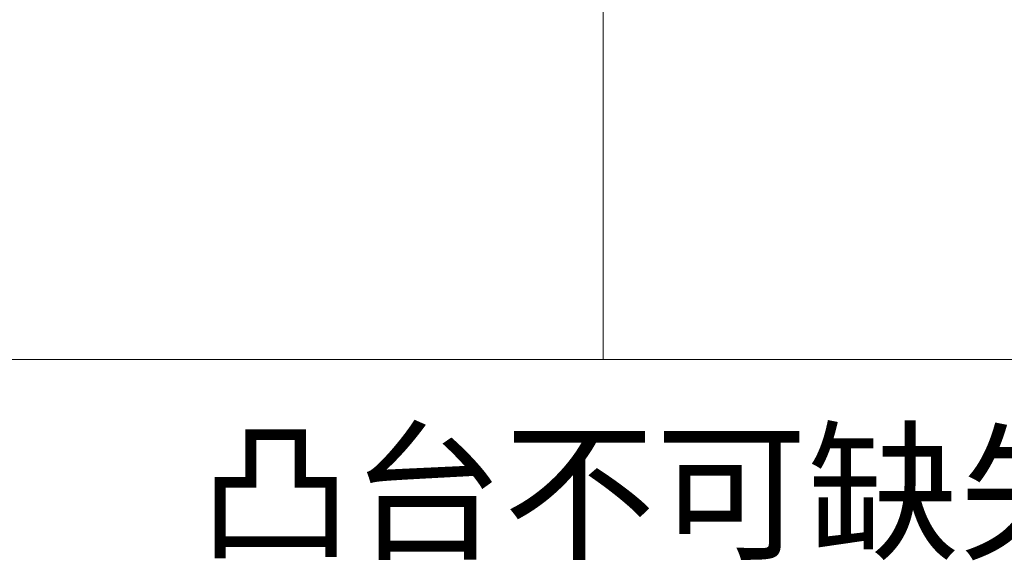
# Model space of a CAD drawing. Header units: millimetres. Extents: x 1290 to 1596, y 426 to 892.
# Tile 22 of 41: x 1420.87 to 1434.13, y 457.49 to 464.82. Entities that reach past the tile are written whole.
import ezdxf

# ---------------------------------------------------------------- set-up
doc = ezdxf.new("R2010")
doc.units = ezdxf.units.MM
doc.linetypes.add('CENTER', pattern=[50.8, 31.75, -6.35, 6.35, -6.35])
doc.layers.get('0').update_dxf_attribs({"lineweight": 20})
doc.layers.add('CEN', color=1, linetype='CENTER', lineweight=13)
doc.layers.add('DIM 标注', color=3, linetype='Continuous', lineweight=9)
doc.styles.add('ROMANS', font='romans.shx')
doc.dimstyles.new('DIM', dxfattribs={"dimscale": 0.25, "dimtxt": 2, "dimasz": 2, "dimexe": 0.6, "dimexo": 0.6, "dimgap": 0.3, "dimtad": 1, "dimzin": 1, "dimdsep": 46, "dimtxsty": 'ROMANS', "dimcen": 1, "dimclrd": 3, "dimclre": 3, "dimclrt": 3, "dimadec": 0, "dimazin": 0, "dimtp": 0.001, "dimtm": 0.001, "dimtfac": 0.65, "dimtmove": 0, "dimatfit": 3, "dimfxl": 0.5, "dimtolj": 1, "dimarcsym": 0})

msp = doc.modelspace()

# ---------------------------------------------------------------- linework, layer by layer
at = {"color": 4}
msp.add_line((1401.231, 460.247), (1456.552, 460.247), dxfattribs=at)
at = {"layer": 'CEN', "linetype": 'CENTER', "ltscale": 10}
msp.add_line((1428.73, 482.327), (1428.73, 460.247), dxfattribs=at)

# ---------------------------------------------------------------- texts
at = {"layer": 'DIM 标注', "color": 3, "insert": (1441.707, 459.209), "char_height": 1.5, "width": 23.69114, "attachment_point": 3, "style": 'ROMANS'}
msp.add_mtext('\\A1;{\\fSimSun|b0|i0|c134|p2;凸台不可缺失，变形}', dxfattribs=at)

# ---------------------------------------------------------------- leaders
at = {"layer": 'DIM 标注', "annotation_type": 0, "has_hookline": 1, "hookline_direction": 1, "text_width": 18.825}
msp.add_leader([(1444.838, 466.798), (1443.234, 458.709), (1442.234, 458.709)], dimstyle='DIM', override={"dimscale": 0.5, "dimgap": 0.4, "dimtad": 0, "dimfxl": 1.25}, dxfattribs=at)

doc.saveas('drawing.dxf')
